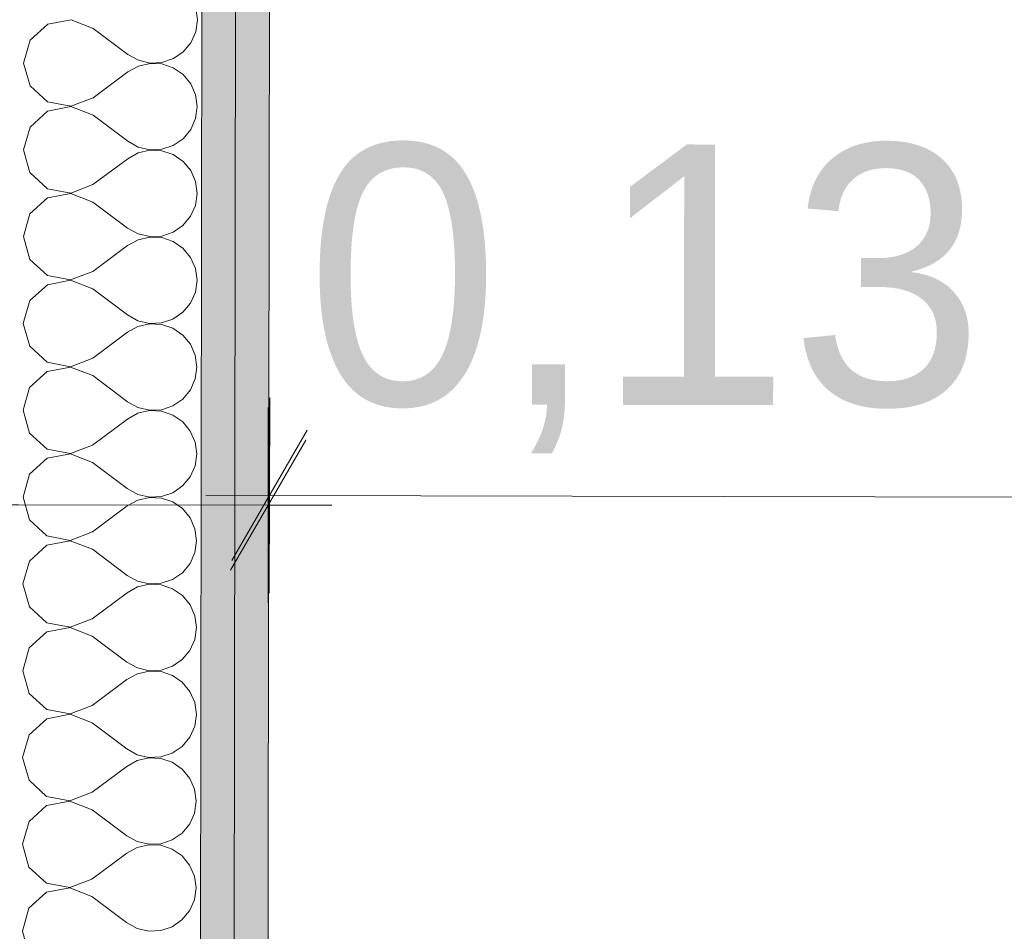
# Model space of a CAD drawing. Header units: millimetres. Extents: x -30280 to 19093, y -17460 to 4378.
# Tile 111 of 256: x -10749 to -10371, y -15168 to -14817. Entities that reach past the tile are written whole.
import ezdxf

# ---------------------------------------------------------------- set-up
doc = ezdxf.new("R2010")
doc.units = ezdxf.units.MM
doc.header["$MEASUREMENT"] = 0
doc.linetypes.add('Wipeout_Contour', pattern=[1000, 0, -1000])
doc.layers.add('Nuevo_06_COT_Generals', color=7, linetype='Continuous')
doc.layers.add('Nuevo_08_E_Envans secs', color=7, linetype='Continuous')
doc.layers.add('Nuevo_06_COT_Generals_Pluma_Nº__1', color=7, linetype='Continuous', lineweight=5)
doc.layers.add('Nuevo_08_E_Envans secs_Pluma_Nº__1', color=7, linetype='Continuous', lineweight=5)
doc.layers.add('Nuevo_08_E_Envans secs_Pluma_Nº__102', color=7, linetype='Continuous', lineweight=5, true_color=0xcccccc)
doc.layers.add('Nuevo_08_E_Envans secs_Pluma_Nº__79', color=7, linetype='Continuous', lineweight=5, true_color=0xaaffd5)
doc.styles.add('Estilo_Generado_1', font='txt')
doc.dimstyles.new('Estilo_Generado__2', dxfattribs={"dimtxt": 100, "dimasz": 38, "dimexe": 0.18, "dimexo": 300, "dimgap": 0, "dimtad": 1, "dimlfac": 0.001, "dimzin": 0, "dimdsep": 46, "dimtxsty": 'Estilo_Generado_1', "dimblk": 'ARROWHEAD_2', "dimblk1": 'ARROWHEAD_2', "dimblk2": 'ARROWHEAD_2', "dimcen": 0.09, "dimclrd": 7, "dimclre": 7, "dimclrt": 7, "dimadec": 0, "dimazin": 0, "dimtfac": 1, "dimtdec": 4, "dimtmove": 0, "dimatfit": 3, "dimfxl": 0, "dimtolj": 1, "dimtzin": 0, "dimarcsym": 0})

# ---------------------------------------------------------------- blocks, each defined once
blk = doc.blocks.new('*X239')
at = {"layer": 'Nuevo_08_E_Envans secs_Pluma_Nº__102', "color": 254, "linetype": 'Continuous', "lineweight": 5, "true_color": 0xcccccc}
for p, q in [((-10681.23, -14817.56), (-10681.86, -14813.01)), ((-10738.69, -14819.24), (-10745.42, -14825.37)), ((-10729.73, -14817.56), (-10738.69, -14819.24)), ((-10721.23, -14820.84), (-10729.73, -14817.56)), ((-10681.87, -14822.12), (-10681.23, -14817.56)), ((-10721.23, -14820.84), (-10707.92, -14830.86)), ((-10683.73, -14826.32), (-10681.87, -14822.12)), ((-10745.42, -14825.37), (-10747.92, -14834.13)), ((-10686.67, -14829.86), (-10683.73, -14826.32)), ((-10707.92, -14830.86), (-10703.9, -14833.09)), ((-10690.46, -14832.46), (-10686.67, -14829.86)), ((-10747.92, -14834.13), (-10745.44, -14842.9)), ((-10703.9, -14833.09), (-10699.42, -14834.13)), ((-10699.42, -14834.27), (-10703.9, -14835.3)), ((-10699.42, -14834.13), (-10694.82, -14833.92)), ((-10694.83, -14834.5), (-10699.42, -14834.27)), ((-10690.47, -14835.97), (-10694.83, -14834.5)), ((-10694.82, -14833.92), (-10690.46, -14832.46)), ((-10721.27, -14847.5), (-10707.93, -14837.52)), ((-10703.9, -14835.3), (-10707.93, -14837.52)), ((-10686.68, -14838.58), (-10690.47, -14835.97)), ((-10683.76, -14842.13), (-10686.68, -14838.58)), ((-10681.91, -14846.34), (-10683.76, -14842.13)), ((-10745.44, -14842.9), (-10738.73, -14849.05)), ((-10681.28, -14850.89), (-10681.91, -14846.34)), ((-10738.73, -14849.05), (-10729.78, -14850.76)), ((-10729.78, -14850.76), (-10721.27, -14847.5)), ((-10738.73, -14852.57), (-10745.47, -14858.7)), ((-10729.78, -14850.89), (-10738.73, -14852.57)), ((-10721.28, -14854.17), (-10729.78, -14850.89)), ((-10681.92, -14855.45), (-10681.28, -14850.89)), ((-10721.28, -14854.17), (-10707.97, -14864.19)), ((-10683.78, -14859.65), (-10681.92, -14855.45)), ((-10745.47, -14858.7), (-10747.97, -14867.46)), ((-10686.72, -14863.19), (-10683.78, -14859.65)), ((-10707.97, -14864.19), (-10703.94, -14866.42)), ((-10690.51, -14865.79), (-10686.72, -14863.19)), ((-10747.97, -14867.46), (-10745.49, -14876.23)), ((-10703.95, -14868.64), (-10707.98, -14870.86)), ((-10699.47, -14867.6), (-10703.95, -14868.64)), ((-10703.94, -14866.42), (-10699.47, -14867.47)), ((-10699.47, -14867.47), (-10694.87, -14867.25)), ((-10694.87, -14867.83), (-10699.47, -14867.6)), ((-10694.87, -14867.25), (-10690.51, -14865.79)), ((-10690.52, -14869.31), (-10694.87, -14867.83)), ((-10721.32, -14880.84), (-10707.98, -14870.86)), ((-10686.73, -14871.92), (-10690.52, -14869.31)), ((-10683.8, -14875.46), (-10686.73, -14871.92)), ((-10745.49, -14876.23), (-10738.78, -14882.38)), ((-10681.96, -14879.67), (-10683.8, -14875.46)), ((-10681.33, -14884.23), (-10681.96, -14879.67)), ((-10738.78, -14882.38), (-10729.83, -14884.09)), ((-10729.83, -14884.22), (-10738.78, -14885.9)), ((-10729.83, -14884.09), (-10721.32, -14880.84)), ((-10721.33, -14887.5), (-10729.83, -14884.22)), ((-10681.97, -14888.78), (-10681.33, -14884.23)), ((-10738.78, -14885.9), (-10745.52, -14892.04)), ((-10721.33, -14887.5), (-10708.01, -14897.52)), ((-10683.83, -14892.99), (-10681.97, -14888.78)), ((-10745.52, -14892.04), (-10748.02, -14900.8)), ((-10686.77, -14896.52), (-10683.83, -14892.99)), ((-10708.01, -14897.52), (-10703.99, -14899.75)), ((-10694.92, -14900.58), (-10690.56, -14899.12)), ((-10690.56, -14899.12), (-10686.77, -14896.52)), ((-10748.02, -14900.8), (-10745.54, -14909.56)), ((-10704, -14901.97), (-10708.02, -14904.19)), ((-10699.52, -14900.94), (-10704, -14901.97)), ((-10703.99, -14899.75), (-10699.52, -14900.8)), ((-10699.52, -14900.8), (-10694.92, -14900.58)), ((-10694.92, -14901.16), (-10699.52, -14900.94)), ((-10690.57, -14902.64), (-10694.92, -14901.16)), ((-10686.78, -14905.25), (-10690.57, -14902.64)), ((-10721.37, -14914.17), (-10708.02, -14904.19)), ((-10683.85, -14908.8), (-10686.78, -14905.25)), ((-10745.54, -14909.56), (-10738.83, -14915.72)), ((-10682.01, -14913.01), (-10683.85, -14908.8)), ((-10729.88, -14917.42), (-10721.37, -14914.17)), ((-10681.38, -14917.56), (-10682.01, -14913.01)), ((-10738.83, -14915.72), (-10729.88, -14917.42)), ((-10729.88, -14917.56), (-10738.83, -14919.24)), ((-10721.38, -14920.84), (-10729.88, -14917.56)), ((-10682.02, -14922.12), (-10681.38, -14917.56)), ((-10738.83, -14919.24), (-10745.57, -14925.37)), ((-10721.38, -14920.84), (-10708.06, -14930.86)), ((-10745.57, -14925.37), (-10748.07, -14934.13)), ((-10683.88, -14926.32), (-10682.02, -14922.12)), ((-10686.82, -14929.86), (-10683.88, -14926.32)), ((-10708.06, -14930.86), (-10704.04, -14933.09)), ((-10704.04, -14933.09), (-10699.57, -14934.13)), ((-10694.97, -14933.92), (-10690.61, -14932.46)), ((-10690.61, -14932.46), (-10686.82, -14929.86)), ((-10748.07, -14934.13), (-10745.59, -14942.9)), ((-10704.05, -14935.3), (-10708.07, -14937.52)), ((-10699.57, -14934.27), (-10704.05, -14935.3)), ((-10699.57, -14934.13), (-10694.97, -14933.92)), ((-10694.97, -14934.5), (-10699.57, -14934.27)), ((-10690.62, -14935.97), (-10694.97, -14934.5)), ((-10686.83, -14938.58), (-10690.62, -14935.97)), ((-10721.42, -14947.5), (-10708.07, -14937.52)), ((-10683.9, -14942.13), (-10686.83, -14938.58)), ((-10745.59, -14942.9), (-10738.88, -14949.05)), ((-10682.05, -14946.34), (-10683.9, -14942.13)), ((-10729.93, -14950.76), (-10721.42, -14947.5)), ((-10681.43, -14950.89), (-10682.05, -14946.34)), ((-10738.88, -14949.05), (-10729.93, -14950.76)), ((-10729.93, -14950.89), (-10738.88, -14952.57)), ((-10721.43, -14954.17), (-10729.93, -14950.89)), ((-10682.07, -14955.45), (-10681.43, -14950.89)), ((-10738.88, -14952.57), (-10745.62, -14958.7)), ((-10721.43, -14954.17), (-10708.11, -14964.19)), ((-10683.93, -14959.65), (-10682.07, -14955.45)), ((-10745.62, -14958.7), (-10748.12, -14967.46)), ((-10686.87, -14963.19), (-10683.93, -14959.65)), ((-10690.66, -14965.79), (-10686.87, -14963.19)), ((-10708.11, -14964.19), (-10704.09, -14966.42)), ((-10704.09, -14966.42), (-10699.61, -14967.47)), ((-10699.61, -14967.47), (-10695.02, -14967.25)), ((-10695.02, -14967.25), (-10690.66, -14965.79)), ((-10748.12, -14967.46), (-10745.64, -14976.23)), ((-10721.47, -14980.84), (-10708.12, -14970.86)), ((-10704.1, -14968.64), (-10708.12, -14970.86)), ((-10699.61, -14967.6), (-10704.1, -14968.64)), ((-10695.02, -14967.83), (-10699.61, -14967.6)), ((-10690.67, -14969.31), (-10695.02, -14967.83)), ((-10686.88, -14971.92), (-10690.67, -14969.31)), ((-10683.95, -14975.46), (-10686.88, -14971.92)), ((-10745.64, -14976.23), (-10738.93, -14982.38)), ((-10682.1, -14979.67), (-10683.95, -14975.46)), ((-10738.93, -14982.38), (-10729.98, -14984.09)), ((-10729.98, -14984.09), (-10721.47, -14980.84)), ((-10681.48, -14984.23), (-10682.1, -14979.67)), ((-10738.93, -14985.9), (-10745.67, -14992.04)), ((-10729.98, -14984.22), (-10738.93, -14985.9)), ((-10721.48, -14987.5), (-10729.98, -14984.22)), ((-10682.12, -14988.78), (-10681.48, -14984.23)), ((-10721.48, -14987.5), (-10708.16, -14997.52)), ((-10683.98, -14992.99), (-10682.12, -14988.78)), ((-10745.67, -14992.04), (-10748.17, -15000.8)), ((-10686.92, -14996.52), (-10683.98, -14992.99)), ((-10708.16, -14997.52), (-10704.14, -14999.75)), ((-10690.71, -14999.12), (-10686.92, -14996.52)), ((-10748.17, -15000.8), (-10745.69, -15009.56)), ((-10704.14, -14999.75), (-10699.66, -15000.8)), ((-10699.66, -15000.94), (-10704.14, -15001.97)), ((-10699.66, -15000.8), (-10695.07, -15000.58)), ((-10695.07, -15001.16), (-10699.66, -15000.94)), ((-10695.07, -15000.58), (-10690.71, -14999.12)), ((-10690.72, -15002.64), (-10695.07, -15001.16)), ((-10721.52, -15014.17), (-10708.17, -15004.19)), ((-10704.14, -15001.97), (-10708.17, -15004.19)), ((-10686.93, -15005.25), (-10690.72, -15002.64)), ((-10684, -15008.8), (-10686.93, -15005.25)), ((-10682.15, -15013.01), (-10684, -15008.8)), ((-10745.69, -15009.56), (-10738.98, -15015.72)), ((-10738.98, -15015.72), (-10730.03, -15017.42)), ((-10730.03, -15017.42), (-10721.52, -15014.17)), ((-10681.53, -15017.56), (-10682.15, -15013.01)), ((-10738.98, -15019.24), (-10745.71, -15025.37)), ((-10730.03, -15017.56), (-10738.98, -15019.24)), ((-10721.53, -15020.84), (-10730.03, -15017.56)), ((-10682.17, -15022.11), (-10681.53, -15017.56)), ((-10721.53, -15020.84), (-10708.21, -15030.86)), ((-10684.03, -15026.32), (-10682.17, -15022.11)), ((-10745.71, -15025.37), (-10748.22, -15034.13)), ((-10686.97, -15029.86), (-10684.03, -15026.32)), ((-10708.21, -15030.86), (-10704.19, -15033.09)), ((-10690.76, -15032.45), (-10686.97, -15029.86)), ((-10748.22, -15034.13), (-10745.74, -15042.9)), ((-10704.19, -15035.3), (-10708.22, -15037.52)), ((-10704.19, -15033.09), (-10699.71, -15034.13)), ((-10699.71, -15034.27), (-10704.19, -15035.3)), ((-10699.71, -15034.13), (-10695.12, -15033.92)), ((-10695.12, -15034.5), (-10699.71, -15034.27)), ((-10695.12, -15033.92), (-10690.76, -15032.45)), ((-10690.77, -15035.97), (-10695.12, -15034.5)), ((-10721.57, -15047.5), (-10708.22, -15037.52)), ((-10686.98, -15038.58), (-10690.77, -15035.97)), ((-10684.05, -15042.13), (-10686.98, -15038.58)), ((-10745.74, -15042.9), (-10739.03, -15049.05)), ((-10682.2, -15046.34), (-10684.05, -15042.13)), ((-10681.57, -15050.89), (-10682.2, -15046.34)), ((-10739.03, -15049.05), (-10730.08, -15050.76)), ((-10730.08, -15050.76), (-10721.57, -15047.5)), ((-10739.03, -15052.57), (-10745.76, -15058.7)), ((-10730.08, -15050.89), (-10739.03, -15052.57)), ((-10721.58, -15054.17), (-10730.08, -15050.89)), ((-10721.58, -15054.17), (-10708.26, -15064.19)), ((-10682.22, -15055.45), (-10681.57, -15050.89)), ((-10684.08, -15059.65), (-10682.22, -15055.45)), ((-10745.76, -15058.7), (-10748.27, -15067.46)), ((-10687.02, -15063.19), (-10684.08, -15059.65)), ((-10708.26, -15064.19), (-10704.24, -15066.42)), ((-10690.81, -15065.79), (-10687.02, -15063.19)), ((-10748.27, -15067.46), (-10745.79, -15076.23)), ((-10704.24, -15068.64), (-10708.27, -15070.86)), ((-10704.24, -15066.42), (-10699.76, -15067.47)), ((-10699.76, -15067.6), (-10704.24, -15068.64)), ((-10699.76, -15067.47), (-10695.17, -15067.25)), ((-10695.17, -15067.83), (-10699.76, -15067.6)), ((-10695.17, -15067.25), (-10690.81, -15065.79)), ((-10690.81, -15069.31), (-10695.17, -15067.83)), ((-10687.03, -15071.92), (-10690.81, -15069.31)), ((-10721.62, -15080.84), (-10708.27, -15070.86)), ((-10684.1, -15075.46), (-10687.03, -15071.92)), ((-10745.79, -15076.23), (-10739.07, -15082.38)), ((-10682.25, -15079.67), (-10684.1, -15075.46)), ((-10730.13, -15084.09), (-10721.62, -15080.84)), ((-10681.62, -15084.23), (-10682.25, -15079.67)), ((-10730.13, -15084.22), (-10739.08, -15085.9)), ((-10739.07, -15082.38), (-10730.13, -15084.09)), ((-10721.63, -15087.5), (-10730.13, -15084.22)), ((-10682.26, -15088.78), (-10681.62, -15084.23)), ((-10739.08, -15085.9), (-10745.81, -15092.04)), ((-10721.63, -15087.5), (-10708.31, -15097.52)), ((-10745.81, -15092.04), (-10748.31, -15100.8)), ((-10684.13, -15092.99), (-10682.26, -15088.78)), ((-10687.07, -15096.52), (-10684.13, -15092.99)), ((-10708.31, -15097.52), (-10704.29, -15099.75)), ((-10695.22, -15100.58), (-10690.86, -15099.12)), ((-10690.86, -15099.12), (-10687.07, -15096.52)), ((-10748.31, -15100.8), (-10745.84, -15109.56)), ((-10704.29, -15101.97), (-10708.32, -15104.19)), ((-10704.29, -15099.75), (-10699.81, -15100.8)), ((-10699.81, -15100.94), (-10704.29, -15101.97)), ((-10699.81, -15100.8), (-10695.22, -15100.58)), ((-10695.22, -15101.16), (-10699.81, -15100.94)), ((-10690.86, -15102.64), (-10695.22, -15101.16)), ((-10687.08, -15105.25), (-10690.86, -15102.64)), ((-10721.67, -15114.17), (-10708.32, -15104.19)), ((-10684.15, -15108.8), (-10687.08, -15105.25)), ((-10745.84, -15109.56), (-10739.12, -15115.72)), ((-10682.3, -15113.01), (-10684.15, -15108.8)), ((-10730.18, -15117.42), (-10721.67, -15114.17)), ((-10681.67, -15117.56), (-10682.3, -15113.01)), ((-10730.18, -15117.56), (-10739.13, -15119.24)), ((-10739.12, -15115.72), (-10730.18, -15117.42)), ((-10721.68, -15120.84), (-10730.18, -15117.56)), ((-10682.31, -15122.11), (-10681.67, -15117.56)), ((-10739.13, -15119.24), (-10745.86, -15125.37)), ((-10721.68, -15120.84), (-10708.36, -15130.86)), ((-10684.18, -15126.32), (-10682.31, -15122.11)), ((-10745.86, -15125.37), (-10748.36, -15134.13)), ((-10690.91, -15132.45), (-10687.11, -15129.86)), ((-10687.11, -15129.86), (-10684.18, -15126.32)), ((-10708.36, -15130.86), (-10704.34, -15133.09)), ((-10704.34, -15133.09), (-10699.86, -15134.13)), ((-10695.27, -15133.92), (-10690.91, -15132.45)), ((-10748.36, -15134.13), (-10745.89, -15142.9)), ((-10721.72, -15147.5), (-10708.37, -15137.52)), ((-10704.34, -15135.3), (-10708.37, -15137.52)), ((-10699.86, -15134.27), (-10704.34, -15135.3)), ((-10699.86, -15134.13), (-10695.27, -15133.92)), ((-10695.27, -15134.5), (-10699.86, -15134.27)), ((-10690.91, -15135.97), (-10695.27, -15134.5)), ((-10687.13, -15138.58), (-10690.91, -15135.97)), ((-10684.2, -15142.13), (-10687.13, -15138.58)), ((-10745.89, -15142.9), (-10739.17, -15149.05)), ((-10682.35, -15146.34), (-10684.2, -15142.13)), ((-10730.23, -15150.76), (-10721.72, -15147.5)), ((-10681.72, -15150.89), (-10682.35, -15146.34)), ((-10739.18, -15152.57), (-10745.91, -15158.7)), ((-10730.23, -15150.89), (-10739.18, -15152.57)), ((-10739.17, -15149.05), (-10730.23, -15150.76)), ((-10721.73, -15154.17), (-10730.23, -15150.89)), ((-10682.36, -15155.45), (-10681.72, -15150.89)), ((-10721.73, -15154.17), (-10708.41, -15164.19)), ((-10684.22, -15159.65), (-10682.36, -15155.45)), ((-10745.91, -15158.7), (-10748.41, -15167.46)), ((-10687.16, -15163.19), (-10684.22, -15159.65)), ((-10690.96, -15165.79), (-10687.16, -15163.19)), ((-10748.41, -15167.46), (-10745.94, -15176.23)), ((-10708.41, -15164.19), (-10704.39, -15166.42)), ((-10704.39, -15166.42), (-10699.91, -15167.47)), ((-10699.91, -15167.47), (-10695.32, -15167.25)), ((-10695.32, -15167.25), (-10690.96, -15165.79))]:
    blk.add_line(p, q, dxfattribs=at)
blk = doc.blocks.new('Muro_79_1', base_point=(-10654.28, -15302.91))
at = {"layer": 'Nuevo_08_E_Envans secs_Pluma_Nº__79', "linetype": 'Continuous', "lineweight": 5, "true_color": 0xaaffd5}
for points in [[(-10680.28, -15302.84), (-10667.28, -15302.88), (-10665.05, -13795.56), (-10678.05, -13795.56)], [(-10665.07, -13808.56), (-10667.28, -15302.88), (-10654.28, -15302.91), (-10652.07, -13808.56)]]:
    blk.add_hatch(color=121, dxfattribs=at).paths.add_polyline_path(points)
at = {"layer": 'Nuevo_08_E_Envans secs_Pluma_Nº__1', "color": 7, "linetype": 'Continuous', "lineweight": 5}
for p, q in [((-10678.05, -13795.56), (-10680.28, -15302.84)), ((-10665.07, -13808.56), (-10667.28, -15302.88))]:
    blk.add_line(p, q, dxfattribs=at)
at = {"layer": 'Nuevo_08_E_Envans secs_Pluma_Nº__1', "color": 7, "linetype": 'Continuous', "lineweight": 5, "flags": 128}
blk.add_lwpolyline([(-10654.28, -15302.91), (-10652.07, -13808.56)], dxfattribs=at)
at = {"color": 254, "linetype": 'Wipeout_Contour', "lineweight": 0, "ltscale": 72263.626665}
blk.add_wipeout([(-10763.28, -15302.64), (-10750.28, -15302.67), (-10747.93, -13712.56), (-10760.93, -13712.56)], dxfattribs=at).dxf.layer = 'Nuevo_08_E_Envans secs'
at = {"layer": 'Nuevo_08_E_Envans secs', "color": 7, "lineweight": 20}
blk.add_blockref('*X239', (0, 0), dxfattribs=at)
blk = doc.blocks.new('*D663')
at = {"layer": 'Nuevo_06_COT_Generals_Pluma_Nº__1', "color": 7, "linetype": 'Continuous', "lineweight": 5}
for p, q in [((-3073.12, -13794.13), (-3023.12, -13822.99)), ((-3010.62, -13808.56), (-3514.09, -13808.56)), ((-3048.12, -16937.98), (-3048.12, -13808.56)), ((-3073.12, -16923.54), (-3023.12, -16952.41)), ((-3010.62, -16937.98), (-3542.41, -16937.98))]:
    blk.add_line(p, q, dxfattribs=at)
at = {"layer": 'Nuevo_06_COT_Generals_Pluma_Nº__1', "color": 7, "lineweight": 5, "insert": (-3068.12, -15510.65), "char_height": 100, "attachment_point": 7, "rotation": 90, "style": 'Estilo_Generado_1'}
blk.add_mtext('\\A1;{\\pql;\\fGotham Book|b0|i0|c0|p0;\\W1.000000;3,13}', dxfattribs=at)
blk = doc.blocks.new('ARROWHEAD_2')
at = {"color": 0, "linetype": 'Continuous', "lineweight": 0}
for p, q in [((-0.3781, -0.655), (0.3781, 0.655)), ((0, 0), (-1, 0))]:
    blk.add_line(p, q, dxfattribs=at)
blk = doc.blocks.new('*D770')
at = {"layer": 'Nuevo_06_COT_Generals_Pluma_Nº__1', "color": 7, "linetype": 'Continuous', "lineweight": 5}
for p, q in [((-9940.76, -13800.78), (-9891.04, -13830.12)), ((-9930.11, -15309.79), (-9915.9, -13815.45)), ((-9954.97, -15295.12), (-9905.25, -15324.46)), ((-9892.61, -15310.15), (-10354.29, -15305.76)), ((-9930.34, -15334.24), (-9930.11, -15309.79))]:
    blk.add_line(p, q, dxfattribs=at)
at = {"layer": 'Nuevo_06_COT_Generals_Pluma_Nº__1', "color": 7, "lineweight": 5, "char_height": 100, "attachment_point": 7, "rotation": 89.4552, "style": 'Estilo_Generado_1'}
for s, insert in [('\\A1;{\\pql;\\fGotham Book|b0|i0|c0|p0;\\W1.000000;0,13}', (-9938.65, -14104.46)), ('\\A1;{\\pql;\\fGotham Book|b0|i0|c0|p0;\\W1.000000;1,49}', (-9944.31, -14699.81))]:
    blk.add_mtext(s, dxfattribs=dict(at, insert=insert))
blk = doc.blocks.new('*D771')
at = {"layer": 'Nuevo_06_COT_Generals_Pluma_Nº__1', "color": 7, "linetype": 'Continuous', "lineweight": 5}
for p, q in [((-9914.62, -13681.46), (-9902.54, -12410.97)), ((-9939.49, -13666.79), (-9889.76, -13696.13)), ((-9877.13, -13681.81), (-10339.89, -13677.41)), ((-9915.9, -13815.45), (-9914.62, -13681.46)), ((-9940.76, -13800.78), (-9891.04, -13830.12)), ((-9878.4, -13815.8), (-10340.09, -13811.41)), ((-9930.11, -15309.79), (-9915.9, -13815.45))]:
    blk.add_line(p, q, dxfattribs=at)
blk = doc.blocks.new('*D773')
at = {"layer": 'Nuevo_06_COT_Generals_Pluma_Nº__1', "color": 7, "linetype": 'Continuous', "lineweight": 5}
for p, q in [((-10653.62, -15037.63), (-10653.44, -14962.63)), ((-8489.86, -15042.99), (-8489.67, -14967.99)), ((-10639.03, -14975.16), (-10668.03, -15025.09)), ((-8504.26, -15030.45), (-8475.27, -14980.52)), ((-10677.98, -15000.07), (-10653.53, -15000.13)), ((-10653.53, -15000.13), (-8489.77, -15005.49)), ((-8489.77, -15005.49), (-8465.32, -15005.55))]:
    blk.add_line(p, q, dxfattribs=at)
at = {"layer": 'Nuevo_06_COT_Generals_Pluma_Nº__1', "color": 7, "lineweight": 5, "insert": (-9708.98, -14982.47), "char_height": 100, "attachment_point": 7, "rotation": 359.858, "style": 'Estilo_Generado_1'}
blk.add_mtext('\\A1;{\\pql;\\fGotham Book|b0|i0|c0|p0;\\W1.000000;2,16}', dxfattribs=at)
blk = doc.blocks.new('*D790')
at = {"layer": 'Nuevo_06_COT_Generals_Pluma_Nº__1', "color": 7, "linetype": 'Continuous', "lineweight": 5}
for p, q in [((-10786.29, -14438.26), (-10786.74, -15041.29)), ((-10654.03, -14966.39), (-10654.09, -15041.39)), ((-10772.26, -14978.8), (-10801.16, -15028.78)), ((-10668.51, -15028.88), (-10639.61, -14978.9)), ((-10786.71, -15003.79), (-10811.16, -15003.77)), ((-10654.06, -15003.89), (-10786.71, -15003.79)), ((-10629.61, -15003.91), (-10654.06, -15003.89))]:
    blk.add_line(p, q, dxfattribs=at)
at = {"layer": 'Nuevo_06_COT_Generals_Pluma_Nº__1', "color": 7, "lineweight": 5, "insert": (-10639.59, -14983.9), "char_height": 100, "attachment_point": 7, "rotation": 359.9577, "style": 'Estilo_Generado_1'}
blk.add_mtext('\\A1;{\\pql;\\fGotham Book|b0|i0|c0|p0;\\W1.000000;0,13}', dxfattribs=at)
blk = doc.blocks.new('*D791')
at = {"layer": 'Nuevo_06_COT_Generals_Pluma_Nº__1', "color": 7, "linetype": 'Continuous', "lineweight": 5}
for p, q in [((-10654.03, -14966.39), (-10654.09, -15041.39)), ((-12968.57, -15027.18), (-12939.67, -14977.2)), ((-10668.51, -15028.88), (-10639.61, -14978.9)), ((-10654.06, -15003.89), (-12954.12, -15002.19)), ((-10629.61, -15003.91), (-10654.06, -15003.89))]:
    blk.add_line(p, q, dxfattribs=at)
at = {"layer": 'Nuevo_06_COT_Generals_Pluma_Nº__1', "color": 7, "lineweight": 5, "char_height": 100, "attachment_point": 7, "rotation": 359.9577, "style": 'Estilo_Generado_1'}
for s, insert in [('\\A1;{\\pql;\\fGotham Book|b0|i0|c0|p0;\\W1.000000;0,12}', (-12939.65, -14982.2)), ('\\A1;{\\pql;\\fGotham Book|b0|i0|c0|p0;\\W1.000000;2,3}', (-11902.2, -14982.97))]:
    blk.add_mtext(s, dxfattribs=dict(at, insert=insert))
blk = doc.blocks.new('*D792')
at = {"layer": 'Nuevo_06_COT_Generals_Pluma_Nº__1', "color": 7, "linetype": 'Continuous', "lineweight": 5}
for p, q in [((-13075.7, -14436.56), (-13076.15, -15039.6)), ((-12953.7, -14436.65), (-12954.15, -15039.69)), ((-13090.57, -15027.09), (-13061.67, -14977.11)), ((-12968.57, -15027.18), (-12939.67, -14977.2)), ((-13076.12, -15002.1), (-18763.49, -14997.9)), ((-12954.12, -15002.19), (-13076.12, -15002.1)), ((-10654.06, -15003.89), (-12954.12, -15002.19))]:
    blk.add_line(p, q, dxfattribs=at)

msp = doc.modelspace()

# ---------------------------------------------------------------- block references
at = {"layer": 'Nuevo_08_E_Envans secs', "color": 7, "lineweight": 20}
msp.add_blockref('Muro_79_1', (-10654.28, -15302.907), dxfattribs=at)

# ---------------------------------------------------------------- dimensions: what is measured, and where the dimension line sits
at = {"layer": 'Nuevo_06_COT_Generals', "color": 7, "linetype": 'Continuous', "lineweight": 5}
dim = msp.add_linear_dim(base=(-9914.624, -13681.457), p1=(-10640.071, -13808.561), p2=(-10639.873, -13674.561), angle=89.45523, dimstyle='Estilo_Generado__2', dxfattribs=at)
dim.commit()
dim.dimension.update_dxf_attribs({"geometry": '*D771', "text_midpoint": (-9987.414, -13974.537), "dimtype": 160, "text_rotation": 89.45523})

# ---------------------------------------------------------------- next in the draw order: dimensions: what is measured, and where the dimension line sits
for base, p1, p2, angle, picture, middle, turn in [((-3048.117, -13808.561), (-11408.508, -16937.976), (-3814.087, -13808.561), 90, '*D663', (-3118.117, -15381.196), 90), ((-9915.898, -13815.446), (-10654.28, -15302.907), (-10640.071, -13808.561), 89.45523, '*D770', (-9993.075, -14569.881), 89.45523), ((-13076.118, -15002.099), (-12953.478, -14136.654), (-13075.478, -14136.564), 179.95766, '*D792', (-12810.158, -14932.296), 359.95766), ((-12954.118, -15002.19), (-10654.28, -15302.907), (-12953.478, -14136.654), 179.95766, '*D791', (-11810.758, -14933.035), 359.95766), ((-10786.712, -15003.791), (-10654.28, -15302.907), (-10786.072, -14138.256), 179.95766, '*D790', (-10510.1, -14933.996), 359.95766), ((-8489.767, -15005.488), (-10654.28, -15302.907), (-8490.517, -15308.27), 359.85801, '*D773', (-9579.402, -14932.787), 359.85801)]:
    dim = msp.add_linear_dim(base=base, p1=p1, p2=p2, angle=angle, dimstyle='Estilo_Generado__2', dxfattribs=at)
    dim.commit()
    dim.dimension.update_dxf_attribs({"geometry": picture, "text_midpoint": middle, "dimtype": 160, "text_rotation": turn})

doc.saveas('drawing.dxf')
